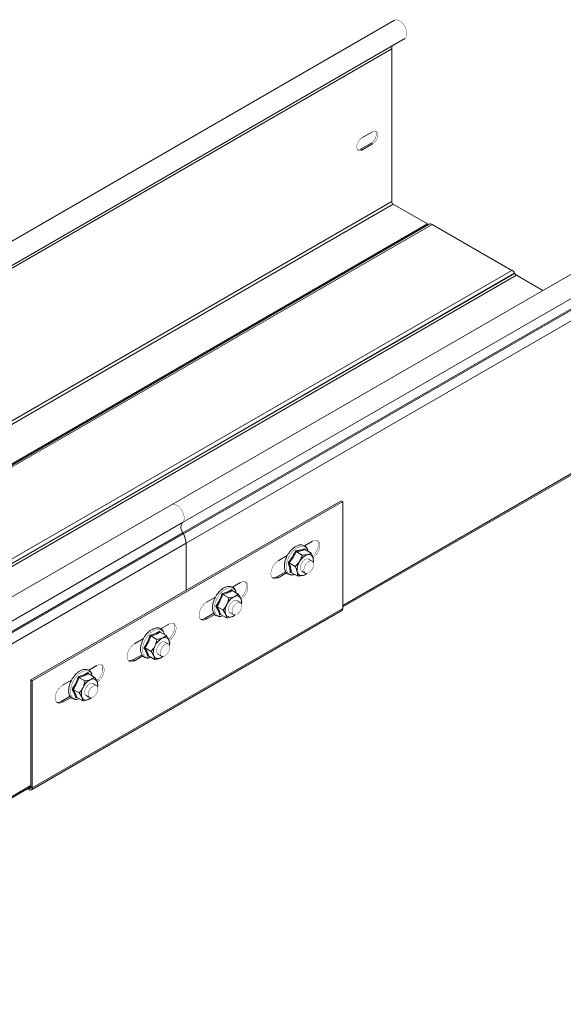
# Model space of a CAD drawing. Header units: millimetres. Extents: x 256 to 1193, y -1997 to 462.
# Tile 2 of 16: x 606 to 842, y -1772 to -1346. Entities that reach past the tile are written whole.
import ezdxf

# ---------------------------------------------------------------- set-up
doc = ezdxf.new("R2010")
doc.units = ezdxf.units.MM
doc.linetypes.add('K5LT32768', pattern=[0])
doc.linetypes.add('K5LT32769', pattern=[0])

msp = doc.modelspace()

# ---------------------------------------------------------------- linework, layer by layer
at = {"color": 7, "linetype": 'K5LT32768', "lineweight": 15}
for p, q in [((768.43, -1346.57), (538.62, -1479.23)), ((543.17, -1487.11), (772.98, -1354.45)), ((537.52, -1491.6), (767.32, -1358.94)), ((767.32, -1358.94), (767.32, -1425.03)), ((759.02, -1394.77), (754.42, -1397.42)), ((753.78, -1402.36), (758.38, -1399.71)), ((754.42, -1402.73), (759.02, -1400.08)), ((758.38, -1399.71), (759.02, -1400.08)), ((753.78, -1402.36), (754.42, -1402.73)), ((537.52, -1557.69), (767.32, -1425.03)), ((538.15, -1558.8), (767.96, -1426.13)), ((901.82, -1423.58), (672.01, -1556.24)), ((767.96, -1426.13), (782.81, -1434.7)), ((676.76, -1563.98), (906.57, -1431.32)), ((553.01, -1567.37), (782.81, -1434.7)), ((553.8, -1567.42), (783.61, -1434.76)), ((553.8, -1567.42), (783.56, -1434.78)), ((555, -1567.54), (784.81, -1434.87)), ((676.89, -1568.39), (906.7, -1435.73)), ((677.13, -1568.83), (906.94, -1436.16)), ((784.81, -1434.87), (819.28, -1454.78)), ((678.3, -1572.88), (908.11, -1440.21)), ((589.47, -1587.44), (819.28, -1454.78)), ((590.67, -1588.71), (820.48, -1456.04)), ((590.71, -1588.78), (820.52, -1456.11)), ((591.46, -1589.57), (821.27, -1456.91)), ((820.48, -1456.04), (820.52, -1456.11)), ((821.27, -1456.91), (832.68, -1463.49)), ((746.11, -1600.43), (907.74, -1507.13)), ((611.13, -1632.09), (745.48, -1554.53)), ((611.76, -1632.45), (746.11, -1554.89)), ((745.48, -1554.53), (746.11, -1554.89)), ((746.11, -1601.21), (746.11, -1554.89)), ((672.01, -1556.24), (442.2, -1688.91)), ((676.76, -1563.98), (446.95, -1696.65)), ((676.89, -1568.39), (447.08, -1701.06)), ((677.13, -1568.83), (447.32, -1701.49)), ((676.89, -1568.39), (677.13, -1568.83)), ((733.03, -1571.93), (729.49, -1573.98)), ((678.3, -1572.88), (448.49, -1705.54)), ((678.3, -1572.88), (678.3, -1593.31)), ((725.93, -1576.5), (728.54, -1578.01)), ((729.71, -1575.27), (729.86, -1575.69)), ((729.83, -1575.67), (732.43, -1577.18)), ((722.09, -1578.25), (718.18, -1580.51)), ((722.5, -1577.55), (722.4, -1577.7)), ((732.9, -1580.64), (731.35, -1579.75)), ((721.46, -1585.23), (717.54, -1587.49)), ((722.92, -1581.43), (725.53, -1582.93)), ((728.35, -1584.94), (729.9, -1585.84)), ((717.54, -1587.49), (718.18, -1587.86)), ((718.18, -1587.86), (721.82, -1585.75)), ((723.87, -1585.55), (723.39, -1585.62)), ((723.81, -1585.52), (726.42, -1587.02)), ((698.07, -1592.97), (698.26, -1593.31)), ((698.21, -1593.39), (700.81, -1594.89)), ((701.92, -1589.9), (698.41, -1591.92)), ((691.01, -1596.19), (687.07, -1598.47)), ((690.82, -1596.52), (690.73, -1596.68)), ((694.16, -1595.08), (696.77, -1596.59)), ((701.79, -1598.61), (700.24, -1597.71)), ((611.37, -1679.64), (745.72, -1602.08)), ((611.76, -1678.77), (746.11, -1601.21)), ((691.66, -1600.25), (694.27, -1601.76)), ((690.34, -1603.19), (686.43, -1605.45)), ((686.43, -1605.45), (687.07, -1605.82)), ((687.07, -1605.82), (690.73, -1603.7)), ((693.18, -1603.72), (692.81, -1603.83)), ((693.2, -1603.73), (695.81, -1605.23)), ((697.24, -1602.9), (698.79, -1603.8)), ((670.8, -1607.86), (667.3, -1609.88)), ((659.89, -1614.16), (655.96, -1616.43)), ((659.71, -1614.48), (659.62, -1614.64)), ((663.05, -1613.04), (665.66, -1614.55)), ((666.96, -1610.93), (667.15, -1611.27)), ((667.1, -1611.35), (669.7, -1612.85)), ((660.55, -1618.21), (663.15, -1619.72)), ((670.68, -1616.57), (669.12, -1615.67)), ((659.23, -1621.15), (655.32, -1623.41)), ((655.32, -1623.41), (655.96, -1623.78)), ((655.96, -1623.78), (659.62, -1621.66)), ((662.06, -1621.68), (661.7, -1621.8)), ((662.09, -1621.69), (664.7, -1623.19)), ((666.12, -1620.86), (667.68, -1621.76)), ((639.69, -1625.82), (636.18, -1627.84)), ((611.13, -1632.09), (611.76, -1632.45)), ((611.13, -1678.4), (611.13, -1632.09)), ((628.78, -1632.12), (624.84, -1634.39)), ((631.94, -1631), (634.54, -1632.51)), ((635.84, -1628.89), (636.04, -1629.23)), ((635.98, -1629.31), (638.59, -1630.81)), ((611.76, -1678.77), (611.76, -1632.45)), ((628.6, -1632.44), (628.51, -1632.6)), ((629.44, -1636.17), (632.04, -1637.68)), ((639.57, -1634.53), (638.01, -1633.63)), ((628.12, -1639.11), (624.21, -1641.37)), ((624.84, -1641.74), (628.51, -1639.62)), ((630.95, -1639.64), (630.59, -1639.76)), ((630.98, -1639.65), (633.58, -1641.15)), ((635.01, -1638.83), (636.57, -1639.72)), ((624.21, -1641.37), (624.84, -1641.74)), ((448.12, -1772.46), (611.13, -1678.36)), ((610.38, -1678.79), (610.42, -1678.81)), ((610.42, -1679.54), (610.42, -1678.81)), ((611.13, -1678.4), (611.76, -1678.77)), ((609.74, -1679.15), (610.42, -1679.54))]:
    msp.add_line(p, q, dxfattribs=at)
at = {"color": 8, "linetype": 'K5LT32769', "lineweight": 15, "true_color": 0x808080}
for p, q in [((746.11, -1599.82), (908.11, -1506.3)), ((611.13, -1677.75), (448.49, -1771.63)), ((610.42, -1678.81), (611.13, -1678.4))]:
    msp.add_line(p, q, dxfattribs=at)
at = {"color": 7, "linetype": 'K5LT32768', "const_width": 0.15}
for points in [[(772.98, -1354.45), (773.08, -1354.38), (773.6, -1353.8), (773.87, -1352.95), (773.9, -1351.91), (773.66, -1350.75), (773.18, -1349.57), (772.5, -1348.47), (771.68, -1347.53), (770.77, -1346.84), (769.86, -1346.44), (769.02, -1346.37), (768.43, -1346.57)], [(754.42, -1397.42), (753.63, -1398.04), (752.94, -1398.9), (752.43, -1399.9), (752.16, -1400.92), (752.16, -1401.84), (752.43, -1402.55), (752.94, -1402.96), (753.63, -1403.03), (754.42, -1402.73)], [(758.38, -1399.71), (759.17, -1399.1), (759.86, -1398.24), (760.37, -1397.23), (760.64, -1396.21), (760.64, -1395.29), (760.37, -1394.58), (760.29, -1394.48)], [(759.02, -1400.08), (759.8, -1399.46), (760.49, -1398.6), (761.01, -1397.6), (761.28, -1396.58), (761.28, -1395.66), (761.01, -1394.95), (760.49, -1394.54), (759.8, -1394.48), (759.02, -1394.77)], [(752.51, -1402.65), (753, -1402.66), (753.78, -1402.36)], [(672.01, -1556.24), (672.49, -1556.06), (673.31, -1556.08), (674.22, -1556.43), (675.12, -1557.08), (675.97, -1557.98), (676.67, -1559.06), (677.18, -1560.24), (677.46, -1561.41), (677.48, -1562.47), (677.24, -1563.36), (676.76, -1563.98)], [(676.76, -1563.98), (677.24, -1563.36), (677.48, -1562.47), (677.46, -1561.41), (677.18, -1560.24), (676.67, -1559.06), (675.97, -1557.98), (675.12, -1557.08), (674.22, -1556.43), (673.31, -1556.08), (672.49, -1556.06), (672.01, -1556.24)], [(734.94, -1571.57), (735.29, -1572.04), (735.54, -1572.9), (735.54, -1573.95), (735.29, -1575.1), (734.8, -1576.26), (734.11, -1577.34), (733.29, -1578.25), (732.96, -1578.53)], [(733.03, -1579.28), (733.93, -1578.62), (734.75, -1577.71), (735.44, -1576.63), (735.92, -1575.46), (736.18, -1574.31), (736.18, -1573.27), (735.92, -1572.41), (735.44, -1571.81), (734.75, -1571.52), (733.93, -1571.57), (733.03, -1571.93)], [(718.18, -1580.51), (717.28, -1581.17), (716.46, -1582.08), (715.78, -1583.16), (715.29, -1584.33), (715.03, -1585.48), (715.03, -1586.52), (715.29, -1587.38), (715.78, -1587.98), (716.46, -1588.27), (717.28, -1588.22), (718.18, -1587.86)], [(731.35, -1579.75), (731.14, -1579.66), (730.49, -1579.64), (729.75, -1579.95), (729.04, -1580.55), (728.41, -1581.37)], [(729.34, -1584.99), (729.3, -1584.16), (729.51, -1583.22), (729.96, -1582.28), (730.58, -1581.46), (731.29, -1580.86), (732.03, -1580.54), (732.68, -1580.55), (733.18, -1580.88), (733.47, -1581.5), (733.51, -1582.33), (733.29, -1583.26), (732.85, -1584.2), (732.23, -1585.02), (731.51, -1585.63), (730.78, -1585.94), (730.13, -1585.94), (729.62, -1585.6), (729.34, -1584.99)], [(728.41, -1581.37), (727.97, -1582.3), (727.75, -1583.24), (727.78, -1584.07), (728.06, -1584.69), (728.35, -1584.94)], [(703.83, -1589.53), (704.18, -1590.01), (704.43, -1590.86), (704.43, -1591.91), (704.18, -1593.06), (703.69, -1594.22), (703, -1595.3), (702.18, -1596.21), (701.8, -1596.53)], [(702.32, -1596.98), (702.81, -1596.58), (703.64, -1595.67), (704.32, -1594.59), (704.81, -1593.43), (705.07, -1592.27), (705.07, -1591.23), (704.81, -1590.37), (704.32, -1589.78), (703.64, -1589.49), (702.81, -1589.53), (701.92, -1589.9)], [(700.24, -1597.71), (699.72, -1597.57), (699.02, -1597.71), (698.29, -1598.17), (697.61, -1598.89), (697.06, -1599.77)], [(687.07, -1598.47), (686.17, -1599.13), (685.35, -1600.04), (684.66, -1601.12), (684.17, -1602.29), (683.92, -1603.44), (683.92, -1604.48), (684.17, -1605.34), (684.66, -1605.94), (685.35, -1606.23), (686.17, -1606.19), (687.07, -1605.82)], [(697.06, -1599.77), (696.72, -1600.72), (696.62, -1601.62), (696.77, -1602.36), (697.16, -1602.86), (697.24, -1602.9)], [(698.17, -1602.43), (698.3, -1601.52), (698.67, -1600.57), (699.23, -1599.69), (699.92, -1599), (700.66, -1598.58), (701.35, -1598.47), (701.92, -1598.69), (702.28, -1599.21), (702.41, -1599.98), (702.28, -1600.89), (701.92, -1601.84), (701.35, -1602.71), (700.66, -1603.4), (699.92, -1603.83), (699.23, -1603.94), (698.67, -1603.72), (698.3, -1603.19), (698.17, -1602.43)], [(672.71, -1607.49), (673.06, -1607.97), (673.32, -1608.82), (673.32, -1609.87), (673.06, -1611.02), (672.57, -1612.18), (671.89, -1613.26), (671.06, -1614.17), (670.69, -1614.49)], [(671.2, -1614.95), (671.7, -1614.54), (672.53, -1613.63), (673.21, -1612.55), (673.7, -1611.39), (673.95, -1610.24), (673.95, -1609.19), (673.7, -1608.33), (673.21, -1607.74), (672.53, -1607.45), (671.7, -1607.49), (670.8, -1607.86)], [(655.96, -1616.43), (655.06, -1617.1), (654.24, -1618.01), (653.55, -1619.09), (653.06, -1620.25), (652.81, -1621.4), (652.81, -1622.44), (653.06, -1623.3), (653.55, -1623.9), (654.24, -1624.19), (655.06, -1624.15), (655.96, -1623.78)], [(665.95, -1617.73), (665.6, -1618.68), (665.5, -1619.58), (665.66, -1620.33), (666.05, -1620.82), (666.12, -1620.86)], [(669.12, -1615.67), (668.61, -1615.53), (667.91, -1615.67), (667.17, -1616.13), (666.49, -1616.85), (665.95, -1617.73)], [(667.06, -1620.39), (667.19, -1619.48), (667.55, -1618.53), (668.12, -1617.66), (668.81, -1616.96), (669.55, -1616.54), (670.24, -1616.43), (670.8, -1616.65), (671.17, -1617.18), (671.3, -1617.94), (671.17, -1618.85), (670.8, -1619.8), (670.24, -1620.67), (669.55, -1621.36), (668.81, -1621.79), (668.12, -1621.9), (667.55, -1621.68), (667.19, -1621.15), (667.06, -1620.39)], [(641.6, -1625.45), (641.95, -1625.93), (642.21, -1626.78), (642.21, -1627.83), (641.95, -1628.98), (641.46, -1630.14), (640.78, -1631.22), (639.95, -1632.13), (639.58, -1632.45)], [(639.99, -1632.98), (640.59, -1632.5), (641.41, -1631.59), (642.1, -1630.51), (642.59, -1629.35), (642.84, -1628.2), (642.84, -1627.15), (642.59, -1626.29), (642.1, -1625.7), (641.41, -1625.41), (640.59, -1625.45), (639.69, -1625.82)], [(624.84, -1634.39), (623.95, -1635.06), (623.12, -1635.97), (622.44, -1637.05), (621.95, -1638.21), (621.69, -1639.36), (621.69, -1640.41), (621.95, -1641.26), (622.44, -1641.86), (623.12, -1642.15), (623.95, -1642.11), (624.84, -1641.74)], [(634.83, -1635.69), (634.49, -1636.64), (634.39, -1637.55), (634.55, -1638.29), (634.94, -1638.78), (635.01, -1638.83)], [(638.01, -1633.63), (637.5, -1633.49), (636.8, -1633.63), (636.06, -1634.09), (635.38, -1634.81), (634.83, -1635.69)], [(635.94, -1638.35), (636.07, -1637.44), (636.44, -1636.49), (637.01, -1635.62), (637.7, -1634.93), (638.43, -1634.5), (639.13, -1634.39), (639.69, -1634.61), (640.06, -1635.14), (640.19, -1635.9), (640.06, -1636.81), (639.69, -1637.76), (639.13, -1638.63), (638.43, -1639.33), (637.7, -1639.75), (637.01, -1639.86), (636.44, -1639.64), (636.07, -1639.11), (635.94, -1638.35)]]:
    msp.add_lwpolyline(points, dxfattribs=at)
at = {"color": 8, "linetype": 'K5LT32769', "true_color": 0x808080, "const_width": 0.15}
for points in [[(731, -1576.35), (730.66, -1575.48), (730.07, -1574.75), (729.28, -1574.31), (728.33, -1574.21), (727.28, -1574.43), (726.17, -1574.98), (725.08, -1575.81), (724.06, -1576.89), (723.17, -1578.15)], [(723.17, -1578.15), (722.45, -1579.53), (721.94, -1580.96), (721.67, -1582.35), (721.65, -1583.64), (721.89, -1584.74), (722.37, -1585.61), (723.07, -1586.2), (723.95, -1586.47), (724.95, -1586.41), (725.23, -1586.34)], [(699.9, -1594.36), (699.67, -1593.69), (699.14, -1592.88), (698.4, -1592.36), (697.49, -1592.17), (696.46, -1592.3), (695.36, -1592.76), (694.27, -1593.52), (693.22, -1594.53), (692.29, -1595.75), (691.51, -1597.11)], [(691.51, -1597.11), (690.94, -1598.53), (690.6, -1599.94), (690.52, -1601.26), (690.69, -1602.42), (691.11, -1603.36), (691.75, -1604.03), (692.58, -1604.39), (693.56, -1604.42), (694.2, -1604.28)], [(668.79, -1612.32), (668.56, -1611.65), (668.03, -1610.84), (667.29, -1610.32), (666.38, -1610.13), (665.35, -1610.26), (664.25, -1610.72), (663.15, -1611.48), (662.11, -1612.49), (661.17, -1613.71), (660.4, -1615.07)], [(660.4, -1615.07), (659.83, -1616.49), (659.49, -1617.9), (659.4, -1619.22), (659.58, -1620.38), (659.99, -1621.32), (660.63, -1621.99), (661.47, -1622.35), (662.44, -1622.38), (663.09, -1622.24)], [(637.67, -1630.28), (637.45, -1629.61), (636.92, -1628.8), (636.17, -1628.28), (635.26, -1628.09), (634.23, -1628.22), (633.14, -1628.68), (632.04, -1629.44), (631, -1630.45), (630.06, -1631.67), (629.29, -1633.03)], [(629.29, -1633.03), (628.72, -1634.45), (628.38, -1635.86), (628.29, -1637.18), (628.46, -1638.34), (628.88, -1639.28), (629.52, -1639.95), (630.35, -1640.31), (631.33, -1640.34), (631.97, -1640.2)]]:
    msp.add_lwpolyline(points, dxfattribs=at)
at = {"color": 7, "linetype": 'K5LT32768', "lineweight": 15}
for centre, radius, start, end in [((770.88, -1358.87), 3.55, 158.555, 181.1208), ((768.71, -1424.96), 1.38, 182.6058, 237.3942), ((783.25, -1434.09), 0.754, 234.3811, 294.3145), ((784.1, -1435.86), 1.21, 54.3818, 114.3137), ((817.45, -1457.71), 3.46, 28.8557, 58.0452), ((822.42, -1455.07), 2.16, 208.8558, 238.0453), ((679.82, -1566.1), 3.72, 145.2363, 218.0457), ((669.72, -1573.16), 8.59, 1.8773, 30.2829), ((732.89, -1584.37), 6.55, 146.0448, 187.4429), ((732.75, -1583.55), 6, 107.8395, 151.8015), ((731.39, -1579.7), 1.92, 6.9225, 104.4967), ((728.67, -1580.35), 4.71, 350.904, 10.7534), ((728.31, -1584.99), 1.92, 186.9226, 284.4965), ((716.18, -1585.54), 2.38, 256.7593, 305.0232), ((727.74, -1582.67), 4.31, 284.0492, 309.8343), ((702.37, -1602.26), 7.03, 116.6342, 156.0812), ((700.21, -1597.7), 1.98, 24.5456, 120.1294), ((698.14, -1598.33), 4.13, 349.9248, 20.6411), ((700.68, -1602.13), 5.46, 150.1989, 197.1318), ((745.18, -1601.31), 0.937, 305.0177, 6.2945), ((685.07, -1603.5), 2.38, 256.7593, 305.0232), ((697.26, -1602.92), 1.98, 204.5455, 300.1295), ((696.28, -1600.08), 4.96, 293.5352, 308.8846), ((671.25, -1620.23), 7.03, 116.6342, 156.0812), ((669.1, -1615.66), 1.98, 24.5456, 120.1294), ((667.03, -1616.29), 4.13, 349.9248, 20.6411), ((669.57, -1620.09), 5.46, 150.1989, 197.1318), ((653.95, -1621.46), 2.38, 256.7593, 305.0232), ((666.15, -1620.88), 1.98, 204.5455, 300.1295), ((665.16, -1618.04), 4.96, 293.5352, 308.8846), ((640.14, -1638.19), 7.03, 116.6342, 156.0811), ((637.98, -1633.62), 1.98, 24.5466, 120.1284), ((638.45, -1638.05), 5.46, 150.1989, 197.1315), ((635.92, -1634.25), 4.13, 349.9252, 20.6401), ((635.04, -1638.84), 1.98, 204.546, 300.129), ((634.05, -1636.01), 4.96, 293.5352, 308.8845), ((622.84, -1639.42), 2.38, 256.7582, 305.0241), ((610.69, -1678.47), 0.437, 230.7967, 9.214), ((610.94, -1678.9), 0.83, 230.7967, 9.214)]:
    msp.add_arc(centre, radius, start, end, dxfattribs=at)
for points, knots in [([(722.46, -1581.32), (722.62, -1581.13), (723.38, -1580.21), (724.56, -1578.53), (725.29, -1576.9), (725.62, -1576.14)], [0, 0, 0, 0, 0.118082, 0.592259, 1, 1, 1, 1]), ([(731.09, -1576.4), (731.09, -1576.36), (731.05, -1575.91), (730.74, -1575.2), (730.16, -1574.36), (729.35, -1573.81), (728.42, -1573.56), (727.41, -1573.61), (726.36, -1573.94), (725.27, -1574.54), (724.22, -1575.39), (723.27, -1576.41), (722.75, -1577.19), (722.5, -1577.55)], [0, 0, 0, 0, 0.010052, 0.113975, 0.216157, 0.314406, 0.409879, 0.505495, 0.604054, 0.705448, 0.807953, 0.910334, 1, 1, 1, 1]), ([(725.93, -1576.5), (725.53, -1577.37), (724.72, -1579.11), (723.53, -1580.65), (722.92, -1581.43)], [0, 0, 0, 0, 0.492148, 1, 1, 1, 1]), ([(725.62, -1576.14), (725.81, -1576.13), (726.76, -1576.05), (728.24, -1575.83), (729.25, -1575.45), (729.71, -1575.27)], [0, 0, 0, 0, 0.118083, 0.592258, 1, 1, 1, 1]), ([(725.93, -1576.5), (725.9, -1576.48), (725.85, -1576.45), (725.76, -1576.36), (725.68, -1576.25), (725.64, -1576.18), (725.62, -1576.14), (725.62, -1576.14)], [0, 0, 0, 0, 0.236184, 0.471397, 0.732464, 0.992084, 1, 1, 1, 1]), ([(729.83, -1575.67), (729.28, -1575.86), (728.17, -1576.25), (726.69, -1576.42), (725.93, -1576.5)], [0, 0, 0, 0, 0.492147, 1, 1, 1, 1]), ([(729.83, -1575.67), (729.8, -1575.65), (729.75, -1575.61), (729.71, -1575.51), (729.69, -1575.4), (729.7, -1575.31), (729.71, -1575.27), (729.71, -1575.27)], [0, 0, 0, 0, 0.236184, 0.471394, 0.732469, 0.992088, 1, 1, 1, 1]), ([(721.57, -1579.39), (721.51, -1579.5), (721.25, -1580.07), (720.98, -1581.12), (720.79, -1582.47), (720.85, -1583.72), (721.15, -1584.82), (721.7, -1585.72), (722.46, -1586.34), (723.36, -1586.65), (724.33, -1586.69), (725, -1586.49), (725.33, -1586.39)], [0, 0, 0, 0, 0.028887, 0.139653, 0.250912, 0.362877, 0.47539, 0.586648, 0.69402, 0.797678, 0.900755, 1, 1, 1, 1]), ([(722.4, -1577.7), (722.27, -1577.93), (721.94, -1578.47), (721.71, -1579.05), (721.57, -1579.39)], [0, 0, 0, 0, 0.416647, 1, 1, 1, 1]), ([(727.46, -1580.71), (727.38, -1580.84), (726.87, -1581.64), (726.18, -1582.36), (725.56, -1582.91), (725.53, -1582.93)], [0, 0, 0, 0, 0.148486, 0.965571, 1, 1, 1, 1]), ([(728.54, -1578.01), (728.48, -1578.25), (728.24, -1579.18), (727.79, -1580.07), (727.46, -1580.71)], [0, 0, 0, 0, 0.263255, 1, 1, 1, 1]), ([(728.54, -1578.01), (729.31, -1578), (730.17, -1577.99), (730.84, -1577.85), (730.91, -1577.84)], [0, 0, 0, 0, 0.896039, 1, 1, 1, 1]), ([(730.91, -1577.84), (731.39, -1577.69), (731.98, -1577.51), (732.36, -1577.23), (732.43, -1577.18)], [0, 0, 0, 0, 0.801464, 1, 1, 1, 1]), ([(732.43, -1577.18), (732.76, -1577.89), (733.12, -1578.69), (733.28, -1579.39), (733.3, -1579.47)], [0, 0, 0, 0, 0.896038, 1, 1, 1, 1]), ([(733.3, -1579.47), (733.36, -1579.99), (733.44, -1580.65), (733.34, -1581.17), (733.32, -1581.27)], [0, 0, 0, 0, 0.801462, 1, 1, 1, 1]), ([(723.39, -1585.62), (723.39, -1585.46), (723.36, -1584.7), (723.16, -1583.31), (722.68, -1581.95), (722.46, -1581.32)], [0, 0, 0, 0, 0.118084, 0.592259, 1, 1, 1, 1]), ([(722.92, -1581.43), (722.89, -1581.41), (722.83, -1581.38), (722.71, -1581.35), (722.59, -1581.32), (722.5, -1581.32), (722.46, -1581.32), (722.46, -1581.32)], [0, 0, 0, 0, 0.236191, 0.471405, 0.732478, 0.9921, 1, 1, 1, 1]), ([(722.92, -1581.43), (723.16, -1582.15), (723.65, -1583.62), (723.75, -1584.88), (723.81, -1585.52)], [0, 0, 0, 0, 0.492148, 1, 1, 1, 1]), ([(726.4, -1585.22), (726.22, -1584.63), (726, -1583.89), (725.61, -1583.09), (725.53, -1582.93)], [0, 0, 0, 0, 0.801462, 1, 1, 1, 1]), ([(726.42, -1587.02), (726.48, -1586.53), (726.55, -1585.99), (726.41, -1585.29), (726.4, -1585.22)], [0, 0, 0, 0, 0.896036, 1, 1, 1, 1]), ([(723.39, -1585.62), (723.39, -1585.61), (723.43, -1585.58), (723.5, -1585.53), (723.61, -1585.49), (723.72, -1585.48), (723.78, -1585.51), (723.81, -1585.52)], [0, 0, 0, 0, 0.007912, 0.26753, 0.528605, 0.763815, 1, 1, 1, 1]), ([(728.79, -1586.85), (728.2, -1586.93), (727.46, -1587.03), (726.59, -1587.02), (726.42, -1587.02)], [0, 0, 0, 0, 0.801464, 1, 1, 1, 1]), ([(730.31, -1586.19), (729.93, -1586.43), (729.51, -1586.69), (728.85, -1586.84), (728.79, -1586.85)], [0, 0, 0, 0, 0.896037, 1, 1, 1, 1]), ([(730.56, -1585.93), (730.51, -1586), (730.43, -1586.09), (730.33, -1586.17), (730.31, -1586.19)], [0, 0, 0, 0, 0.724124, 1, 1, 1, 1]), ([(699.9, -1594.09), (699.84, -1593.86), (699.7, -1593.25), (699.19, -1592.49), (698.43, -1591.87), (697.53, -1591.56), (696.54, -1591.54), (695.49, -1591.8), (694.41, -1592.34), (693.34, -1593.14), (692.34, -1594.16), (691.47, -1595.3), (691.03, -1596.13), (690.82, -1596.52)], [0, 0, 0, 0, 0.061645, 0.159259, 0.253444, 0.344395, 0.434865, 0.527707, 0.623499, 0.720712, 0.817966, 0.915007, 1, 1, 1, 1]), ([(693.82, -1594.75), (694.01, -1594.7), (694.99, -1594.45), (696.53, -1593.92), (697.58, -1593.27), (698.07, -1592.97)], [0, 0, 0, 0, 0.118082, 0.592258, 1, 1, 1, 1]), ([(698.21, -1593.39), (697.64, -1593.72), (696.48, -1594.39), (694.94, -1594.85), (694.16, -1595.08)], [0, 0, 0, 0, 0.492151, 1, 1, 1, 1]), ([(698.21, -1593.39), (698.18, -1593.37), (698.13, -1593.33), (698.08, -1593.22), (698.06, -1593.11), (698.06, -1593.02), (698.07, -1592.97), (698.07, -1592.97)], [0, 0, 0, 0, 0.236184, 0.471402, 0.732468, 0.992084, 1, 1, 1, 1]), ([(690.73, -1596.68), (690.62, -1596.92), (690.36, -1597.48), (690.19, -1598.06), (690.09, -1598.4)], [0, 0, 0, 0, 0.41698, 1, 1, 1, 1]), ([(691.19, -1600.18), (691.32, -1599.99), (691.99, -1599.02), (692.99, -1597.24), (693.56, -1595.54), (693.82, -1594.75)], [0, 0, 0, 0, 0.118082, 0.592258, 1, 1, 1, 1]), ([(694.16, -1595.08), (693.85, -1595.98), (693.2, -1597.82), (692.18, -1599.43), (691.66, -1600.25)], [0, 0, 0, 0, 0.492149, 1, 1, 1, 1]), ([(694.16, -1595.08), (694.13, -1595.06), (694.08, -1595.03), (693.98, -1594.94), (693.89, -1594.85), (693.84, -1594.79), (693.82, -1594.75), (693.82, -1594.75)], [0, 0, 0, 0, 0.236184, 0.471398, 0.732463, 0.992086, 1, 1, 1, 1]), ([(696.77, -1596.59), (696.73, -1596.84), (696.57, -1597.81), (696.21, -1598.74), (695.94, -1599.42)], [0, 0, 0, 0, 0.263255, 1, 1, 1, 1]), ([(696.77, -1596.59), (697.56, -1596.45), (698.44, -1596.3), (699.14, -1596.01), (699.22, -1595.98)], [0, 0, 0, 0, 0.896039, 1, 1, 1, 1]), ([(699.22, -1595.98), (699.71, -1595.72), (700.33, -1595.39), (700.73, -1594.97), (700.81, -1594.89)], [0, 0, 0, 0, 0.801461, 1, 1, 1, 1]), ([(700.81, -1594.89), (701.24, -1595.52), (701.71, -1596.21), (701.98, -1596.81), (702.01, -1596.87)], [0, 0, 0, 0, 0.896037, 1, 1, 1, 1]), ([(702.01, -1596.87), (702.16, -1597.32), (702.36, -1597.87), (702.36, -1598.28), (702.36, -1598.37)], [0, 0, 0, 0, 0.801461, 1, 1, 1, 1]), ([(690.09, -1598.4), (690.05, -1598.52), (689.85, -1599.1), (689.71, -1600.13), (689.69, -1601.41), (689.94, -1602.55), (690.44, -1603.5), (691.16, -1604.19), (692.04, -1604.57), (692.94, -1604.67), (693.55, -1604.53), (693.83, -1604.46)], [0, 0, 0, 0, 0.033276, 0.160211, 0.287914, 0.416394, 0.544074, 0.667907, 0.786978, 0.904578, 1, 1, 1, 1]), ([(692.81, -1603.83), (692.78, -1603.71), (692.62, -1603.07), (692.18, -1601.89), (691.5, -1600.72), (691.19, -1600.18)], [0, 0, 0, 0, 0.118083, 0.592258, 1, 1, 1, 1]), ([(691.66, -1600.25), (691.63, -1600.24), (691.57, -1600.21), (691.45, -1600.18), (691.32, -1600.17), (691.23, -1600.18), (691.19, -1600.18), (691.19, -1600.18)], [0, 0, 0, 0, 0.236185, 0.471405, 0.732464, 0.992081, 1, 1, 1, 1]), ([(691.66, -1600.25), (692.01, -1600.88), (692.71, -1602.14), (693.04, -1603.19), (693.2, -1603.73)], [0, 0, 0, 0, 0.492148, 1, 1, 1, 1]), ([(695.94, -1599.42), (695.88, -1599.55), (695.45, -1600.39), (694.84, -1601.15), (694.29, -1601.73), (694.27, -1601.76)], [0, 0, 0, 0, 0.148487, 0.965572, 1, 1, 1, 1]), ([(695.46, -1603.74), (695.19, -1603.23), (694.86, -1602.59), (694.36, -1601.89), (694.27, -1601.76)], [0, 0, 0, 0, 0.801463, 1, 1, 1, 1]), ([(702.36, -1598.37), (702.33, -1598.62), (702.3, -1598.88), (702.22, -1599.13), (702.22, -1599.13)], [0, 0, 0, 0, 0.992558, 1, 1, 1, 1]), ([(692.81, -1603.83), (692.81, -1603.83), (692.84, -1603.8), (692.91, -1603.75), (693.01, -1603.7), (693.11, -1603.69), (693.17, -1603.71), (693.2, -1603.73)], [0, 0, 0, 0, 0.007916, 0.267532, 0.528598, 0.763816, 1, 1, 1, 1]), ([(695.81, -1605.23), (695.78, -1604.83), (695.74, -1604.39), (695.49, -1603.8), (695.46, -1603.74)], [0, 0, 0, 0, 0.896038, 1, 1, 1, 1]), ([(698.26, -1604.63), (697.64, -1604.83), (696.88, -1605.08), (695.99, -1605.2), (695.81, -1605.23)], [0, 0, 0, 0, 0.801461, 1, 1, 1, 1]), ([(699.29, -1603.94), (699.05, -1604.15), (698.77, -1604.41), (698.33, -1604.6), (698.26, -1604.63)], [0, 0, 0, 0, 0.837249, 1, 1, 1, 1]), ([(668.78, -1612.06), (668.73, -1611.82), (668.59, -1611.21), (668.08, -1610.45), (667.32, -1609.83), (666.41, -1609.52), (665.42, -1609.5), (664.38, -1609.76), (663.3, -1610.3), (662.23, -1611.1), (661.23, -1612.12), (660.36, -1613.26), (659.92, -1614.09), (659.71, -1614.48)], [0, 0, 0, 0, 0.061645, 0.159259, 0.253444, 0.344395, 0.434865, 0.527707, 0.623499, 0.720712, 0.817966, 0.915007, 1, 1, 1, 1]), ([(659.62, -1614.64), (659.51, -1614.88), (659.24, -1615.45), (659.07, -1616.03), (658.97, -1616.36)], [0, 0, 0, 0, 0.41698, 1, 1, 1, 1]), ([(660.08, -1618.15), (660.21, -1617.95), (660.88, -1616.98), (661.88, -1615.21), (662.44, -1613.5), (662.71, -1612.71)], [0, 0, 0, 0, 0.118082, 0.592258, 1, 1, 1, 1]), ([(663.05, -1613.04), (662.73, -1613.94), (662.09, -1615.78), (661.07, -1617.39), (660.55, -1618.21)], [0, 0, 0, 0, 0.492149, 1, 1, 1, 1]), ([(662.71, -1612.71), (662.9, -1612.66), (663.88, -1612.41), (665.42, -1611.88), (666.47, -1611.23), (666.96, -1610.93)], [0, 0, 0, 0, 0.118082, 0.592258, 1, 1, 1, 1]), ([(663.05, -1613.04), (663.02, -1613.02), (662.96, -1612.99), (662.87, -1612.9), (662.78, -1612.81), (662.73, -1612.75), (662.71, -1612.71), (662.71, -1612.71)], [0, 0, 0, 0, 0.236184, 0.471398, 0.732463, 0.992086, 1, 1, 1, 1]), ([(667.1, -1611.35), (666.52, -1611.68), (665.37, -1612.35), (663.83, -1612.81), (663.05, -1613.04)], [0, 0, 0, 0, 0.492151, 1, 1, 1, 1]), ([(665.66, -1614.55), (665.62, -1614.8), (665.46, -1615.77), (665.1, -1616.7), (664.83, -1617.38)], [0, 0, 0, 0, 0.263255, 1, 1, 1, 1]), ([(665.66, -1614.55), (666.45, -1614.41), (667.33, -1614.26), (668.03, -1613.97), (668.1, -1613.94)], [0, 0, 0, 0, 0.896039, 1, 1, 1, 1]), ([(667.1, -1611.35), (667.07, -1611.33), (667.02, -1611.29), (666.97, -1611.19), (666.94, -1611.07), (666.95, -1610.98), (666.96, -1610.93), (666.96, -1610.93)], [0, 0, 0, 0, 0.236184, 0.471402, 0.732468, 0.992084, 1, 1, 1, 1]), ([(668.1, -1613.94), (668.6, -1613.68), (669.22, -1613.35), (669.62, -1612.93), (669.7, -1612.85)], [0, 0, 0, 0, 0.801461, 1, 1, 1, 1]), ([(669.7, -1612.85), (670.12, -1613.48), (670.6, -1614.17), (670.87, -1614.77), (670.9, -1614.83)], [0, 0, 0, 0, 0.896037, 1, 1, 1, 1]), ([(670.9, -1614.83), (671.05, -1615.28), (671.24, -1615.83), (671.24, -1616.24), (671.24, -1616.33)], [0, 0, 0, 0, 0.801461, 1, 1, 1, 1]), ([(658.97, -1616.36), (658.93, -1616.48), (658.74, -1617.06), (658.59, -1618.09), (658.58, -1619.37), (658.83, -1620.51), (659.33, -1621.46), (660.04, -1622.15), (660.93, -1622.53), (661.83, -1622.63), (662.44, -1622.49), (662.72, -1622.42)], [0, 0, 0, 0, 0.033276, 0.160211, 0.287914, 0.416394, 0.544074, 0.667907, 0.786978, 0.904578, 1, 1, 1, 1]), ([(660.55, -1618.21), (660.52, -1618.2), (660.46, -1618.17), (660.33, -1618.14), (660.21, -1618.13), (660.12, -1618.14), (660.08, -1618.15), (660.08, -1618.15)], [0, 0, 0, 0, 0.236185, 0.471405, 0.732464, 0.992081, 1, 1, 1, 1]), ([(661.7, -1621.8), (661.67, -1621.67), (661.5, -1621.03), (661.07, -1619.86), (660.39, -1618.69), (660.08, -1618.15)], [0, 0, 0, 0, 0.118083, 0.592258, 1, 1, 1, 1]), ([(660.55, -1618.21), (660.89, -1618.84), (661.6, -1620.1), (661.92, -1621.15), (662.09, -1621.69)], [0, 0, 0, 0, 0.492148, 1, 1, 1, 1]), ([(664.83, -1617.38), (664.76, -1617.51), (664.34, -1618.35), (663.73, -1619.12), (663.18, -1619.69), (663.15, -1619.72)], [0, 0, 0, 0, 0.148487, 0.965572, 1, 1, 1, 1]), ([(671.24, -1616.33), (671.22, -1616.58), (671.19, -1616.84), (671.1, -1617.09), (671.1, -1617.09)], [0, 0, 0, 0, 0.992558, 1, 1, 1, 1]), ([(661.7, -1621.8), (661.7, -1621.79), (661.73, -1621.76), (661.79, -1621.71), (661.9, -1621.66), (662, -1621.65), (662.06, -1621.67), (662.09, -1621.69)], [0, 0, 0, 0, 0.007916, 0.267532, 0.528598, 0.763816, 1, 1, 1, 1]), ([(664.35, -1621.7), (664.08, -1621.19), (663.75, -1620.55), (663.25, -1619.86), (663.15, -1619.72)], [0, 0, 0, 0, 0.801463, 1, 1, 1, 1]), ([(664.7, -1623.19), (664.67, -1622.79), (664.63, -1622.35), (664.38, -1621.76), (664.35, -1621.7)], [0, 0, 0, 0, 0.896038, 1, 1, 1, 1]), ([(667.14, -1622.59), (666.53, -1622.79), (665.77, -1623.04), (664.87, -1623.17), (664.7, -1623.19)], [0, 0, 0, 0, 0.801461, 1, 1, 1, 1]), ([(668.18, -1621.9), (667.94, -1622.11), (667.65, -1622.37), (667.21, -1622.56), (667.14, -1622.59)], [0, 0, 0, 0, 0.837249, 1, 1, 1, 1]), ([(637.67, -1630.02), (637.62, -1629.78), (637.47, -1629.17), (636.97, -1628.41), (636.21, -1627.79), (635.3, -1627.48), (634.31, -1627.46), (633.26, -1627.72), (632.18, -1628.26), (631.11, -1629.06), (630.11, -1630.08), (629.25, -1631.22), (628.8, -1632.05), (628.6, -1632.44)], [0, 0, 0, 0, 0.061644, 0.159258, 0.253444, 0.344394, 0.434866, 0.527708, 0.6235, 0.720713, 0.817966, 0.915007, 1, 1, 1, 1]), ([(628.97, -1636.11), (629.1, -1635.91), (629.76, -1634.94), (630.76, -1633.17), (631.33, -1631.46), (631.59, -1630.67)], [0, 0, 0, 0, 0.118085, 0.592259, 1, 1, 1, 1]), ([(631.94, -1631), (631.62, -1631.91), (630.97, -1633.74), (629.95, -1635.35), (629.44, -1636.17)], [0, 0, 0, 0, 0.492147, 1, 1, 1, 1]), ([(631.59, -1630.67), (631.79, -1630.62), (632.77, -1630.37), (634.3, -1629.84), (635.36, -1629.19), (635.84, -1628.89)], [0, 0, 0, 0, 0.118085, 0.592257, 1, 1, 1, 1]), ([(631.94, -1631), (631.91, -1630.99), (631.85, -1630.95), (631.76, -1630.86), (631.67, -1630.77), (631.62, -1630.71), (631.6, -1630.68), (631.59, -1630.67)], [0, 0, 0, 0, 0.236184, 0.471405, 0.732471, 0.992096, 1, 1, 1, 1]), ([(635.98, -1629.31), (635.41, -1629.64), (634.25, -1630.31), (632.72, -1630.77), (631.94, -1631)], [0, 0, 0, 0, 0.492149, 1, 1, 1, 1]), ([(634.54, -1632.51), (635.33, -1632.37), (636.22, -1632.22), (636.92, -1631.93), (636.99, -1631.91)], [0, 0, 0, 0, 0.896035, 1, 1, 1, 1]), ([(635.98, -1629.31), (635.96, -1629.29), (635.9, -1629.25), (635.86, -1629.15), (635.83, -1629.03), (635.84, -1628.94), (635.84, -1628.9), (635.84, -1628.89)], [0, 0, 0, 0, 0.236183, 0.471403, 0.732484, 0.992118, 1, 1, 1, 1]), ([(636.99, -1631.91), (637.49, -1631.64), (638.11, -1631.31), (638.51, -1630.89), (638.59, -1630.81)], [0, 0, 0, 0, 0.80146, 1, 1, 1, 1]), ([(638.59, -1630.81), (639.01, -1631.44), (639.48, -1632.13), (639.76, -1632.73), (639.78, -1632.79)], [0, 0, 0, 0, 0.896035, 1, 1, 1, 1]), ([(627.86, -1634.32), (627.82, -1634.45), (627.62, -1635.03), (627.48, -1636.05), (627.47, -1637.33), (627.72, -1638.47), (628.21, -1639.42), (628.93, -1640.11), (629.81, -1640.49), (630.72, -1640.59), (631.33, -1640.45), (631.6, -1640.38)], [0, 0, 0, 0, 0.033275, 0.160211, 0.287913, 0.416394, 0.544074, 0.667907, 0.786977, 0.904578, 1, 1, 1, 1]), ([(628.51, -1632.6), (628.4, -1632.84), (628.13, -1633.41), (627.96, -1633.99), (627.86, -1634.32)], [0, 0, 0, 0, 0.416977, 1, 1, 1, 1]), ([(629.44, -1636.17), (629.4, -1636.16), (629.34, -1636.13), (629.22, -1636.1), (629.09, -1636.09), (629.01, -1636.1), (628.97, -1636.11), (628.97, -1636.11)], [0, 0, 0, 0, 0.236183, 0.471386, 0.732465, 0.992053, 1, 1, 1, 1]), ([(630.59, -1639.76), (630.55, -1639.63), (630.39, -1638.99), (629.95, -1637.82), (629.28, -1636.65), (628.97, -1636.11)], [0, 0, 0, 0, 0.118082, 0.592258, 1, 1, 1, 1]), ([(629.44, -1636.17), (629.78, -1636.8), (630.48, -1638.06), (630.81, -1639.11), (630.98, -1639.65)], [0, 0, 0, 0, 0.49215, 1, 1, 1, 1]), ([(633.72, -1635.34), (633.65, -1635.47), (633.22, -1636.31), (632.62, -1637.08), (632.06, -1637.65), (632.04, -1637.68)], [0, 0, 0, 0, 0.148484, 0.965566, 1, 1, 1, 1]), ([(634.54, -1632.51), (634.5, -1632.76), (634.35, -1633.73), (633.98, -1634.66), (633.72, -1635.34)], [0, 0, 0, 0, 0.26325, 1, 1, 1, 1]), ([(639.78, -1632.79), (639.94, -1633.24), (640.13, -1633.79), (640.13, -1634.21), (640.13, -1634.29)], [0, 0, 0, 0, 0.801461, 1, 1, 1, 1]), ([(640.13, -1634.29), (640.1, -1634.55), (640.08, -1634.81), (639.99, -1635.05), (639.99, -1635.06)], [0, 0, 0, 0, 0.992546, 1, 1, 1, 1]), ([(630.59, -1639.76), (630.59, -1639.76), (630.62, -1639.72), (630.68, -1639.67), (630.78, -1639.62), (630.89, -1639.61), (630.95, -1639.64), (630.98, -1639.65)], [0, 0, 0, 0, 0.007916, 0.267544, 0.528619, 0.763816, 1, 1, 1, 1]), ([(633.24, -1639.66), (632.97, -1639.15), (632.63, -1638.51), (632.14, -1637.82), (632.04, -1637.68)], [0, 0, 0, 0, 0.801461, 1, 1, 1, 1]), ([(633.58, -1641.15), (633.55, -1640.75), (633.52, -1640.31), (633.26, -1639.72), (633.24, -1639.66)], [0, 0, 0, 0, 0.896036, 1, 1, 1, 1]), ([(636.03, -1640.55), (635.42, -1640.75), (634.65, -1641), (633.76, -1641.13), (633.58, -1641.15)], [0, 0, 0, 0, 0.80146, 1, 1, 1, 1]), ([(637.07, -1639.86), (636.83, -1640.07), (636.54, -1640.33), (636.1, -1640.52), (636.03, -1640.55)], [0, 0, 0, 0, 0.837242, 1, 1, 1, 1])]:
    msp.add_open_spline(points, degree=3, knots=knots, dxfattribs=at)

doc.saveas('drawing.dxf')
